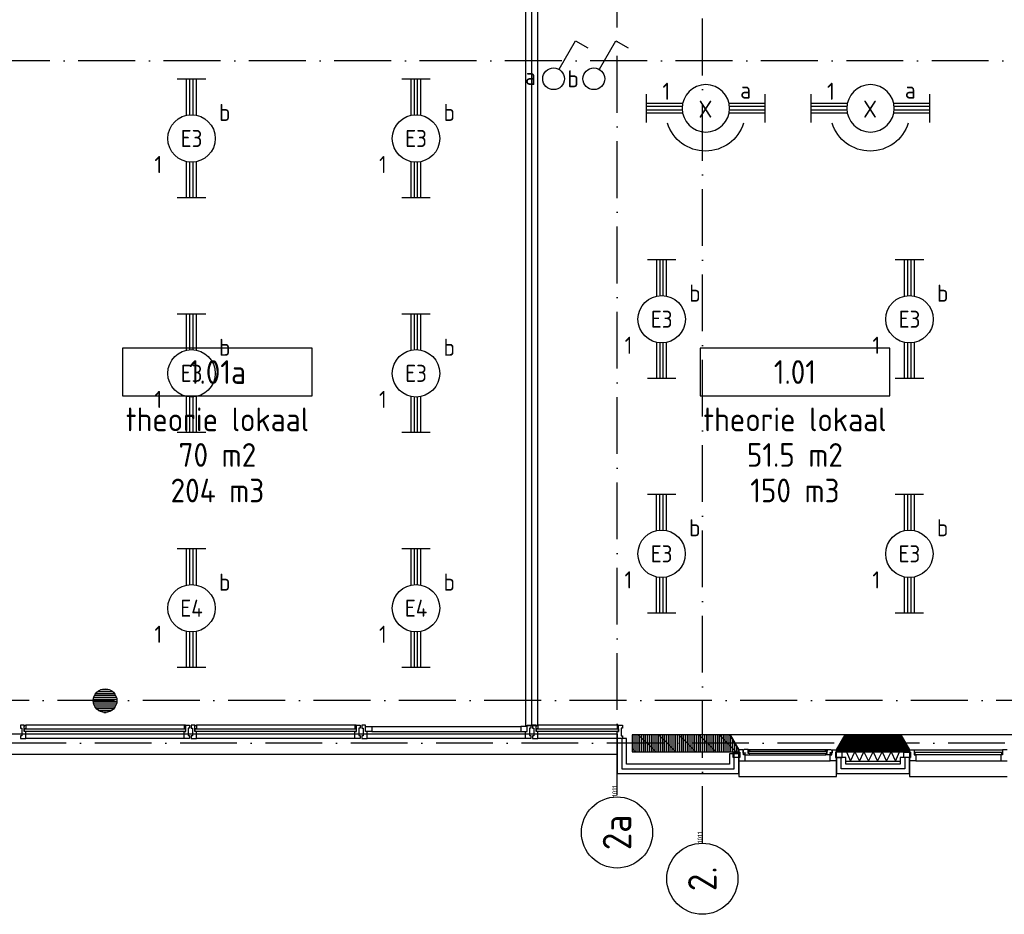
# Model space of a CAD drawing. Header units: millimetres. Extents: x 84333 to 240712, y -2244 to 84291.
# Tile 82 of 88: x 224518 to 234903, y 39772 to 49210. Entities that reach past the tile are written whole.
import ezdxf
from ezdxf.enums import TextEntityAlignment as Align

# ---------------------------------------------------------------- set-up
doc = ezdxf.new("R2010")
doc.units = ezdxf.units.MM
doc.header["$LTSCALE"] = 100
doc.linetypes.add('DASHDOT', pattern=[9, 6, -1.5, 0, -1.5])
doc.layers.get('0').update_dxf_attribs({"linetype": 'CONTINUOUS'})
for name, color, linetype in [('AFDELING', 4, 'CONTINUOUS'), ('AL$7----_STRAMIEN', 1, 'DASHDOT'), ('AL21----_BUITENWAND', 4, 'CONTINUOUS'), ('AL21K---_ISOLATIE', 1, 'CONTINUOUS'), ('AL22----_BINNENWAND', 7, 'CONTINUOUS'), ('AL28----_KONSTRUKTIE', 3, 'CONTINUOUS'), ('AL31----_BUITENKOZ', 7, 'CONTINUOUS'), ('ALN-----_BLOCKNAAM', 2, 'CONTINUOUS'), ('ALXA1---_RASTER50', 12, 'CONTINUOUS'), ('ALXA3---_VOLZWART', 14, 'CONTINUOUS'), ('ALXAA---_GEWBETON', 12, 'CONTINUOUS'), ('ALXAB---_PREFABBETON', 1, 'CONTINUOUS'), ('ALXOU---_GLAS', 7, 'CONTINUOUS'), ('EB63101-_ATTRIB', 2, 'CONTINUOUS'), ('EB63102-_ATTRIB', 2, 'CONTINUOUS'), ('EL63101-_LICHT-ARM', 3, 'CONTINUOUS'), ('EL63101-LICHT-ARM', 3, 'CONTINUOUS'), ('EL63102-_LICHT-SCH', 3, 'CONTINUOUS'), ('EL6441--_DATACOM', 3, 'CONTINUOUS'), ('GEBOUWLABEL', 4, 'CONTINUOUS'), ('INHOUD', 7, 'CONTINUOUS'), ('OMSCHRIJVING', 7, 'CONTINUOUS'), ('OPPERVLAK', 7, 'CONTINUOUS'), ('VOLGNUMMER', 7, 'CONTINUOUS')]:
    doc.layers.add(name, color=color, linetype=linetype)
doc.styles.add('1_8', font='ISO', dxfattribs={"height": 1.8})
doc.styles.add('NORATT', font='isocp.shx')
doc.styles.get("Standard").update_dxf_attribs({"font": 'iso.shx'})
doc.styles.add('TECHNIC', font='technic_.ttf')

# ---------------------------------------------------------------- blocks, each defined once
blk = doc.blocks.new('EJ3T20')
at = {"color": 0}
for p, q in [((-6.25, -1.5), (-6.25, 1.5)), ((6.25, -1.5), (6.25, 1.5)), ((-6.25, 0.52), (-2.44, 0.52)), ((-6.25, 0.17), (-2.49, 0.17)), ((2.44, 0.52), (6.25, 0.52)), ((2.49, 0.17), (6.25, 0.17)), ((-6.25, -0.17), (-2.49, -0.17)), ((-6.25, -0.52), (-2.44, -0.52)), ((2.44, -0.52), (6.25, -0.52)), ((2.49, -0.17), (6.25, -0.17))]:
    blk.add_line(p, q, dxfattribs=at)
blk.add_circle((0, 0), 2.5, dxfattribs=at)
at = {"color": 0, "style": '1_8'}
for tag, flags, p in [('SCHAK', 8, (3.5, 2.75)), ('A_CODE', 8, (0, 0)), ('GROEP', 8, (-3.5, -2.75)), ('KAST', 9, (3.5, -2.75))]:
    blk.add_attdef(tag, text='', height=1.8, dxfattribs=dict(at, flags=flags)).set_placement(p, align=Align.MIDDLE)
blk = doc.blocks.new('SCHAK')
blk.add_lwpolyline([(0.58, 1), (2.31, 4), (3.61, 3.25)])
blk.add_circle((0, 0), 1.15)
at = {"style": '1_8'}
for tag, flags, p in [('SCHAK', 8, (3, 5.5)), ('KAST', 9, (-3, 0.5)), ('M_CODE', 9, (0, 0)), ('DOEL', 9, (-3, -2)), ('GROEP', 9, (-3, -4.5))]:
    blk.add_attdef(tag, text='', height=1.8, dxfattribs=dict(at, flags=flags)).set_placement(p, align=Align.MIDDLE_CENTER)
blk = doc.blocks.new('PENDEL')
at = {"color": 0}
for p, q in [((-6.25, -1.5), (-6.25, 1.5)), ((6.25, -1.5), (6.25, 1.5)), ((-6.25, 0.52), (-2.44, 0.52)), ((-6.25, 0.18), (-2.49, 0.18)), ((2.44, 0.52), (6.25, 0.52)), ((2.49, 0.18), (6.25, 0.18)), ((-6.25, -0.18), (-2.49, -0.18)), ((-6.25, -0.52), (-2.44, -0.52)), ((2.44, -0.52), (6.25, -0.52)), ((2.49, -0.18), (6.25, -0.18))]:
    blk.add_line(p, q, dxfattribs=at)
blk.add_circle((0, 0), 2.5, dxfattribs=at)
at = {"layer": 'EL63101-_LICHT-ARM'}
blk.add_arc((0.04, -0.3), 4.21, 197.6135, 342.3865, dxfattribs=at)
at = {"color": 6, "style": '1_8'}
for tag, flags, p in [('SCHAK', 8, (3.5, 2.75)), ('A_CODE', 8, (0, 0)), ('GROEP', 8, (-3.5, -2.75)), ('KAST', 9, (3.5, -2.75))]:
    blk.add_attdef(tag, text='', height=1.8, dxfattribs=dict(at, flags=flags)).set_placement(p, align=Align.MIDDLE)
at = {"style": '1_8', "flags": 8}
blk.add_attdef('M_CODE', text='', height=3.6, dxfattribs=at).set_placement((0, 0), align=Align.MIDDLE_CENTER)
blk = doc.blocks.new('1011')
at = {"layer": 'AL$7----_STRAMIEN', "color": 7, "linetype": 'Continuous'}
blk.add_circle((-750, 0), 750, dxfattribs=at)
at = {"layer": 'AL$7----_STRAMIEN', "color": 3, "linetype": 'Continuous'}
blk.add_attdef('STR-NAAM', text='', height=600, rotation=360, dxfattribs=at).set_placement((-750, 0), align=Align.MIDDLE)
at = {"layer": 'ALN-----_BLOCKNAAM', "linetype": 'Continuous'}
blk.add_text('1011', height=100, dxfattribs=at).set_placement((0, 0))
blk = doc.blocks.new('GEBOUWLABEL')
at = {"layer": 'VOLGNUMMER'}
blk.add_lwpolyline([(-4, -1), (4, -1), (4, 1), (-4, 1)], close=True, dxfattribs=at)
at = {"color": 0, "linetype": 'ByBlock', "flags": 1}
for tag, p in [('OPPERVLAKTESOORT', (0.5, 8)), ('TERREIN', (0.5, 6.5)), ('GEBOUW', (0.5, 5)), ('GEBRUIKSFUNCTIE', (0.5, 3.5)), ('BOUWLAAG', (0.5, 2)), ('HOOGTE', (0, -6.5)), ('RUIMTEFUNCTIE', (0, -8))]:
    blk.add_attdef(tag, text='', height=1, dxfattribs=at).set_placement(p, align=Align.MIDDLE_CENTER)
at = {"layer": 'INHOUD', "color": 0, "linetype": 'ByBlock'}
blk.add_attdef('INHOUD', text='', height=1, dxfattribs=at).set_placement((0, -5), align=Align.MIDDLE_CENTER)
at = {"layer": 'OMSCHRIJVING', "color": 0, "linetype": 'ByBlock'}
blk.add_attdef('OMSCHRIJVING', text='', height=1, dxfattribs=at).set_placement((0, -2), align=Align.MIDDLE_CENTER)
at = {"layer": 'OPPERVLAK', "color": 0, "linetype": 'ByBlock'}
blk.add_attdef('OPPERVLAK', text='', height=1, dxfattribs=at).set_placement((0, -3.5), align=Align.MIDDLE_CENTER)
at = {"layer": 'VOLGNUMMER', "color": 0, "linetype": 'ByBlock'}
blk.add_attdef('VOLGNUMMER', text='', height=1, dxfattribs=at).set_placement((0, 0), align=Align.MIDDLE_CENTER)
blk = doc.blocks.new('A$C13e6995e')
at = {"layer": 'AL$7----_STRAMIEN', "color": 1}
for p, q in [((152204, 51020), (4612, 51020)), ((151985, 44270), (8891, 44270)), ((152377, 43820), (9684, 43820))]:
    blk.add_line(p, q, dxfattribs=at)
for points in [[(146485, 43272), (146485, 79257)], [(147385, 42766), (147385, 79257)]]:
    blk.add_lwpolyline(points, dxfattribs=at)
at = {"layer": 'AL21----_BUITENWAND', "color": 8}
for p, q in [((114085, 43920), (146485, 43920)), ((146485, 43920), (146485, 43700)), ((146485, 43871), (146485, 43500)), ((146585, 43871), (146485, 43871)), ((146585, 43600), (146585, 43871)), ((146485, 43700), (114085, 43700)), ((147770, 43710), (147670, 43710)), ((147670, 43710), (147670, 43600)), ((147770, 43500), (147770, 43710)), ((148900, 43669), (148800, 43669)), ((148800, 43669), (148800, 43500)), ((148900, 43600), (148900, 43669)), ((149470, 43669), (149470, 43600)), ((149570, 43669), (149470, 43669)), ((149570, 43500), (149570, 43669)), ((147670, 43600), (146585, 43600)), ((149470, 43600), (148900, 43600)), ((146485, 43500), (147770, 43500)), ((148800, 43500), (149570, 43500))]:
    blk.add_line(p, q, dxfattribs=at)
at = {"layer": 'AL21K---_ISOLATIE', "color": 8, "linetype": 'Continuous'}
for p, q in [((148900, 43730), (149470, 43730)), ((148904, 43730), (148947, 43630)), ((148947, 43630), (148995, 43730)), ((148995, 43730), (149042, 43630)), ((149042, 43630), (149090, 43730)), ((149090, 43730), (149137, 43630)), ((149137, 43630), (149185, 43730)), ((149185, 43730), (149232, 43630)), ((149232, 43630), (149280, 43730)), ((149280, 43730), (149327, 43630)), ((149327, 43630), (149375, 43730)), ((149375, 43730), (149422, 43630)), ((149422, 43630), (149466, 43730)), ((148900, 43630), (149470, 43630))]:
    blk.add_line(p, q, dxfattribs=at)
at = {"layer": 'AL22----_BINNENWAND', "color": 8}
blk.add_lwpolyline([(145522, 44004), (145522, 53927), (145647, 53927), (145647, 44004)], close=True, dxfattribs=at)
blk.add_lwpolyline([(145585, 44004), (145585, 53927)], dxfattribs=at)
at = {"layer": 'AL28----_KONSTRUKTIE', "color": 8, "linetype": 'Continuous'}
for p, q in [((147678, 43910), (146645, 43910)), ((146645, 43910), (146645, 43730)), ((147770, 43750), (147678, 43910)), ((146645, 43730), (147770, 43730)), ((147770, 43730), (147770, 43750))]:
    blk.add_line(p, q, dxfattribs=at)
at = {"layer": 'AL28----_KONSTRUKTIE', "color": 8}
for p, q in [((148892, 43910), (148800, 43750)), ((149478, 43910), (148892, 43910)), ((149570, 43750), (149478, 43910)), ((148800, 43750), (148800, 43730)), ((148800, 43730), (149570, 43730)), ((149570, 43730), (149570, 43750))]:
    blk.add_line(p, q, dxfattribs=at)
blk.add_circle((141085, 44270), 125, dxfattribs=at)
at = {"layer": 'AL31----_BUITENKOZ', "color": 8, "linetype": 'Continuous'}
for p, q in [((140233, 44010), (140194, 44010)), ((140194, 44010), (140194, 44004)), ((140194, 44004), (140194, 43990)), ((140194, 43990), (140194, 43990)), ((140194, 43990), (140194, 43980)), ((140194, 43980), (140208, 43980)), ((140208, 43980), (140208, 43900)), ((140233, 43943), (140233, 44010)), ((140233, 43973), (140233, 44005)), ((140233, 44005), (140238, 44005)), ((140250, 43973), (140233, 43973)), ((140250, 43943), (140233, 43943)), ((140238, 44005), (140238, 44010)), ((140238, 44010), (140250, 44010)), ((140250, 44010), (140250, 43973)), ((140250, 43890), (140250, 43943)), ((141932, 44010), (141920, 44010)), ((141920, 44010), (141920, 43973)), ((141920, 43973), (141937, 43973)), ((141920, 43890), (141920, 43943)), ((141920, 43943), (141937, 43943)), ((141932, 44005), (141932, 44010)), ((141937, 44005), (141932, 44005)), ((141937, 44010), (141976, 44010)), ((141937, 43943), (141937, 44010)), ((141937, 43973), (141937, 44005)), ((141976, 43981), (141962, 43981)), ((141962, 43981), (141962, 43901)), ((141976, 44010), (141976, 44004)), ((141976, 44004), (141976, 43990)), ((141976, 43990), (141976, 43990)), ((141976, 43990), (141976, 43981)), ((142033, 44010), (141994, 44010)), ((141994, 44010), (141994, 44004)), ((141994, 44004), (141994, 43990)), ((141994, 43990), (141994, 43990)), ((141994, 43990), (141994, 43980)), ((141994, 43980), (142008, 43980)), ((142008, 43980), (142008, 43900)), ((142033, 43943), (142033, 44010)), ((142033, 43973), (142033, 44005)), ((142033, 44005), (142038, 44005)), ((142050, 43973), (142033, 43973)), ((142050, 43943), (142033, 43943)), ((142038, 44005), (142038, 44010)), ((142038, 44010), (142050, 44010)), ((142050, 44010), (142050, 43973)), ((142050, 43890), (142050, 43943)), ((143732, 44010), (143720, 44010)), ((143720, 44010), (143720, 43973)), ((143720, 43973), (143737, 43973)), ((143720, 43890), (143720, 43943)), ((143720, 43943), (143737, 43943)), ((143732, 44005), (143732, 44010)), ((143737, 44005), (143732, 44005)), ((143737, 44010), (143776, 44010)), ((143737, 43943), (143737, 44010)), ((143737, 43973), (143737, 44005)), ((143776, 43981), (143762, 43981)), ((143762, 43981), (143762, 43901)), ((143776, 44010), (143776, 44004)), ((143776, 44004), (143776, 43990)), ((143776, 43990), (143776, 43990)), ((143776, 43990), (143776, 43981)), ((143833, 44010), (143794, 44010)), ((143794, 44010), (143794, 44004)), ((143794, 44004), (143794, 43990)), ((143794, 43990), (143794, 43990)), ((143794, 43990), (143794, 43980)), ((143794, 43980), (143808, 43980)), ((143808, 43980), (143808, 43900)), ((143833, 43943), (143833, 44010)), ((143833, 43943), (143833, 43997)), ((143833, 43997), (143900, 43997)), ((143850, 43943), (143833, 43943)), ((143900, 43943), (143833, 43943)), ((143850, 43890), (143850, 43943)), ((143900, 43997), (143900, 43943)), ((145537, 43997), (145470, 43997)), ((145470, 43997), (145470, 43943)), ((145470, 43943), (145537, 43943)), ((145520, 43890), (145520, 43943)), ((145520, 43943), (145537, 43943)), ((145537, 44010), (145576, 44010)), ((145537, 43943), (145537, 44010)), ((145537, 43943), (145537, 43997)), ((145576, 43981), (145562, 43981)), ((145562, 43981), (145562, 43901)), ((145576, 44010), (145576, 44004)), ((145576, 44004), (145576, 43990)), ((145576, 43990), (145576, 43990)), ((145576, 43990), (145576, 43981)), ((145633, 44010), (145594, 44010)), ((145594, 44010), (145594, 44004)), ((145594, 44004), (145594, 43990)), ((145594, 43990), (145594, 43990)), ((145594, 43990), (145594, 43980)), ((145594, 43980), (145608, 43980)), ((145608, 43980), (145608, 43900)), ((145633, 43943), (145633, 44010)), ((145633, 43973), (145633, 44005)), ((145633, 44005), (145638, 44005)), ((145650, 43973), (145633, 43973)), ((145650, 43943), (145633, 43943)), ((145638, 44005), (145638, 44010)), ((145638, 44010), (145650, 44010)), ((145650, 44010), (145650, 43973)), ((145650, 43890), (145650, 43943)), ((146497, 44010), (146485, 44010)), ((146485, 44010), (146485, 43973)), ((146485, 43973), (146502, 43973)), ((146485, 43890), (146485, 43943)), ((146485, 43943), (146502, 43943)), ((146497, 44005), (146497, 44010)), ((146502, 44005), (146497, 44005)), ((146502, 44010), (146541, 44010)), ((146502, 43943), (146502, 44010)), ((146502, 43973), (146502, 44005)), ((146541, 43980), (146527, 43980)), ((146527, 43980), (146527, 43900)), ((146541, 44010), (146541, 44004)), ((146541, 44004), (146541, 43990)), ((146541, 43990), (146541, 43990)), ((146541, 43990), (146541, 43980)), ((140208, 43900), (140194, 43900)), ((140194, 43900), (140194, 43891)), ((140194, 43891), (140194, 43891)), ((140194, 43891), (140194, 43877)), ((140194, 43877), (140194, 43871)), ((140194, 43871), (140213, 43871)), ((140213, 43871), (140250, 43871)), ((140250, 43882), (140250, 43890)), ((140250, 43878), (140250, 43882)), ((140250, 43871), (140250, 43878)), ((141920, 43882), (141920, 43890)), ((141920, 43878), (141920, 43882)), ((141920, 43871), (141920, 43878)), ((141957, 43871), (141920, 43871)), ((141976, 43871), (141957, 43871)), ((141962, 43901), (141976, 43901)), ((141976, 43901), (141976, 43891)), ((141976, 43891), (141976, 43891)), ((141976, 43891), (141976, 43877)), ((141976, 43877), (141976, 43871)), ((142008, 43900), (141994, 43900)), ((141994, 43900), (141994, 43891)), ((141994, 43891), (141994, 43891)), ((141994, 43891), (141994, 43877)), ((141994, 43877), (141994, 43871)), ((141994, 43871), (142013, 43871)), ((142013, 43871), (142050, 43871)), ((142050, 43882), (142050, 43890)), ((142050, 43878), (142050, 43882)), ((142050, 43871), (142050, 43878)), ((143720, 43882), (143720, 43890)), ((143720, 43878), (143720, 43882)), ((143720, 43871), (143720, 43878)), ((143757, 43871), (143720, 43871)), ((143776, 43871), (143757, 43871)), ((143762, 43901), (143776, 43901)), ((143776, 43901), (143776, 43891)), ((143776, 43891), (143776, 43891)), ((143776, 43891), (143776, 43877)), ((143776, 43877), (143776, 43871)), ((143808, 43900), (143794, 43900)), ((143794, 43900), (143794, 43891)), ((143794, 43891), (143794, 43891)), ((143794, 43891), (143794, 43877)), ((143794, 43877), (143794, 43871)), ((143794, 43871), (143813, 43871)), ((143813, 43871), (143850, 43871)), ((143850, 43882), (143850, 43890)), ((143850, 43878), (143850, 43882)), ((143850, 43871), (143850, 43878)), ((145520, 43882), (145520, 43890)), ((145520, 43878), (145520, 43882)), ((145520, 43871), (145520, 43878)), ((145557, 43871), (145520, 43871)), ((145576, 43871), (145557, 43871)), ((145562, 43901), (145576, 43901)), ((145576, 43901), (145576, 43891)), ((145576, 43891), (145576, 43891)), ((145576, 43891), (145576, 43877)), ((145576, 43877), (145576, 43871)), ((145608, 43900), (145594, 43900)), ((145594, 43900), (145594, 43891)), ((145594, 43891), (145594, 43891)), ((145594, 43891), (145594, 43877)), ((145594, 43877), (145594, 43871)), ((145594, 43871), (145613, 43871)), ((145613, 43871), (145650, 43871)), ((145650, 43882), (145650, 43890)), ((145650, 43878), (145650, 43882)), ((145650, 43871), (145650, 43878)), ((146485, 43882), (146485, 43890)), ((146485, 43878), (146485, 43882)), ((146485, 43871), (146485, 43878)), ((146522, 43871), (146485, 43871)), ((146541, 43871), (146522, 43871)), ((146527, 43900), (146541, 43900)), ((146541, 43900), (146541, 43891)), ((146541, 43891), (146541, 43891)), ((146541, 43891), (146541, 43877)), ((146541, 43877), (146541, 43871)), ((147871, 43735), (147871, 43714)), ((148699, 43735), (147871, 43735)), ((148699, 43714), (148699, 43735)), ((149570, 43725), (149570, 43750)), ((149570, 43750), (149620, 43750)), ((149580, 43725), (149570, 43725)), ((149570, 43725), (149570, 43725)), ((149580, 43669), (149580, 43725)), ((149620, 43750), (149620, 43750)), ((149620, 43750), (149620, 43699)), ((149625, 43724), (149625, 43703)), ((150545, 43724), (149625, 43724)), ((150545, 43703), (150545, 43724)), ((150550, 43750), (150550, 43750)), ((150550, 43750), (150550, 43699)), ((150600, 43750), (150550, 43750)), ((147871, 43714), (148699, 43714)), ((149570, 43636), (149570, 43669)), ((149570, 43669), (149580, 43669)), ((149637, 43636), (149570, 43636)), ((149620, 43699), (149637, 43699)), ((149625, 43703), (150545, 43703)), ((149637, 43699), (149637, 43636)), ((149637, 43636), (149637, 43636)), ((149637, 43636), (149637, 43636)), ((149637, 43636), (149637, 43636)), ((149637, 43636), (149637, 43636)), ((150550, 43699), (150533, 43699)), ((150533, 43699), (150533, 43636)), ((150533, 43636), (150533, 43636)), ((150533, 43636), (150533, 43636)), ((150533, 43636), (150533, 43636)), ((150533, 43636), (150533, 43636)), ((150533, 43636), (150600, 43636))]:
    blk.add_line(p, q, dxfattribs=at)
at = {"layer": 'AL31----_BUITENKOZ', "color": 8}
for p, q in [((141920, 44010), (140250, 44010)), ((143720, 44010), (142050, 44010)), ((143900, 43997), (145470, 43997)), ((143900, 43943), (145470, 43943)), ((146485, 44010), (145650, 44010)), ((141920, 43871), (140250, 43871)), ((143720, 43871), (142050, 43871)), ((145520, 43871), (143850, 43871)), ((146485, 43871), (145650, 43871)), ((148892, 43910), (147678, 43910)), ((147678, 43910), (147770, 43750)), ((148800, 43750), (148892, 43910)), ((150692, 43910), (149478, 43910)), ((149478, 43910), (149570, 43750)), ((147709, 43669), (147709, 43725)), ((147709, 43725), (147780, 43725)), ((147770, 43750), (147770, 43470)), ((147770, 43750), (147770, 43725)), ((147814, 43750), (147770, 43750)), ((147770, 43725), (147780, 43725)), ((147780, 43725), (147780, 43669)), ((147780, 43725), (147780, 43669)), ((147814, 43714), (147814, 43750)), ((147824, 43749), (147817, 43749)), ((147817, 43749), (147817, 43719)), ((147827, 43753), (147824, 43749)), ((147869, 43753), (147827, 43753)), ((147869, 43712), (147869, 43753)), ((147869, 43753), (148701, 43753)), ((147869, 43751), (147869, 43737)), ((147886, 43751), (147869, 43751)), ((147869, 43737), (147886, 43737)), ((147886, 43737), (147886, 43751)), ((148684, 43737), (148684, 43751)), ((148684, 43751), (148701, 43751)), ((148701, 43737), (148684, 43737)), ((148701, 43712), (148701, 43753)), ((148701, 43753), (148743, 43753)), ((148701, 43751), (148701, 43737)), ((148743, 43753), (148746, 43749)), ((148746, 43749), (148753, 43749)), ((148753, 43749), (148753, 43719)), ((148756, 43714), (148756, 43750)), ((148756, 43750), (148800, 43750)), ((148790, 43725), (148790, 43669)), ((148861, 43725), (148790, 43725)), ((148800, 43725), (148790, 43725)), ((148790, 43725), (148790, 43669)), ((148800, 43470), (148800, 43750)), ((148800, 43750), (148800, 43725)), ((148861, 43669), (148861, 43725)), ((149509, 43669), (149509, 43725)), ((149509, 43725), (149580, 43725)), ((149570, 43750), (149570, 43470)), ((149580, 43725), (149580, 43669)), ((149620, 43750), (150550, 43750)), ((147780, 43669), (147709, 43669)), ((147780, 43669), (147770, 43669)), ((147770, 43669), (147770, 43636)), ((147770, 43636), (147837, 43636)), ((147820, 43714), (147814, 43714)), ((147817, 43719), (147840, 43719)), ((147820, 43699), (147820, 43714)), ((147837, 43699), (147820, 43699)), ((147840, 43714), (147832, 43714)), ((147832, 43714), (147832, 43699)), ((147832, 43699), (147837, 43699)), ((147837, 43636), (147837, 43699)), ((147837, 43699), (147884, 43699)), ((147837, 43636), (148733, 43636)), ((147840, 43719), (147840, 43714)), ((147886, 43712), (147869, 43712)), ((147884, 43699), (147886, 43712)), ((147884, 43699), (148686, 43699)), ((148686, 43699), (148684, 43712)), ((148684, 43712), (148701, 43712)), ((148733, 43699), (148686, 43699)), ((148753, 43719), (148730, 43719)), ((148730, 43719), (148730, 43714)), ((148730, 43714), (148738, 43714)), ((148733, 43636), (148733, 43699)), ((148733, 43699), (148750, 43699)), ((148738, 43699), (148733, 43699)), ((148800, 43636), (148733, 43636)), ((148738, 43714), (148738, 43699)), ((148750, 43699), (148750, 43714)), ((148750, 43714), (148756, 43714)), ((148790, 43669), (148861, 43669)), ((148790, 43669), (148800, 43669)), ((148800, 43669), (148800, 43636)), ((149580, 43669), (149509, 43669)), ((149637, 43636), (150533, 43636)), ((147770, 43470), (148800, 43470)), ((149570, 43470), (150600, 43470))]:
    blk.add_line(p, q, dxfattribs=at)
at = {"layer": 'ALXA1---_RASTER50', "color": 8}
for p, q in [((146647, 43730), (146647, 43910)), ((146667, 43730), (146667, 43910)), ((146687, 43730), (146687, 43910)), ((146707, 43730), (146707, 43910)), ((146727, 43730), (146727, 43910)), ((146747, 43730), (146747, 43910)), ((146767, 43730), (146767, 43910)), ((146787, 43730), (146787, 43910)), ((146807, 43730), (146807, 43910)), ((146827, 43730), (146827, 43910)), ((146847, 43730), (146847, 43910)), ((146867, 43730), (146867, 43910)), ((146887, 43730), (146887, 43910)), ((146907, 43730), (146907, 43910)), ((146927, 43730), (146927, 43910)), ((146947, 43730), (146947, 43910)), ((146967, 43730), (146967, 43910)), ((146987, 43730), (146987, 43910)), ((147007, 43730), (147007, 43910)), ((147027, 43730), (147027, 43910)), ((147047, 43730), (147047, 43910)), ((147067, 43730), (147067, 43910)), ((147087, 43730), (147087, 43910)), ((147107, 43730), (147107, 43910)), ((147127, 43730), (147127, 43910)), ((147147, 43730), (147147, 43910)), ((147167, 43730), (147167, 43910)), ((147187, 43730), (147187, 43910)), ((147207, 43730), (147207, 43910)), ((147227, 43730), (147227, 43910)), ((147247, 43730), (147247, 43910)), ((147267, 43730), (147267, 43910)), ((147287, 43730), (147287, 43910)), ((147307, 43730), (147307, 43910)), ((147327, 43730), (147327, 43910)), ((147347, 43730), (147347, 43910)), ((147367, 43730), (147367, 43910)), ((147387, 43730), (147387, 43910)), ((147407, 43730), (147407, 43910)), ((147427, 43730), (147427, 43910)), ((147447, 43730), (147447, 43910)), ((147467, 43730), (147467, 43910)), ((147487, 43730), (147487, 43910)), ((147507, 43730), (147507, 43910)), ((147527, 43730), (147527, 43910)), ((147547, 43730), (147547, 43910)), ((147567, 43730), (147567, 43910)), ((147587, 43730), (147587, 43910)), ((147607, 43730), (147607, 43910)), ((147627, 43730), (147627, 43910)), ((147647, 43730), (147647, 43910)), ((147667, 43730), (147667, 43910)), ((147687, 43730), (147687, 43894)), ((147707, 43730), (147707, 43859)), ((148852, 43730), (148852, 43841)), ((148862, 43730), (148862, 43858)), ((148872, 43730), (148872, 43875)), ((148882, 43730), (148882, 43893)), ((148892, 43730), (148892, 43910)), ((148902, 43730), (148902, 43910)), ((148912, 43730), (148912, 43910)), ((148922, 43730), (148922, 43910)), ((148932, 43730), (148932, 43910)), ((148942, 43730), (148942, 43910)), ((148952, 43730), (148952, 43910)), ((148962, 43730), (148962, 43910)), ((148972, 43730), (148972, 43910)), ((148982, 43730), (148982, 43910)), ((148992, 43730), (148992, 43910)), ((149002, 43730), (149002, 43910)), ((149012, 43730), (149012, 43910)), ((149022, 43730), (149022, 43910)), ((149032, 43730), (149032, 43910)), ((149042, 43730), (149042, 43910)), ((149052, 43730), (149052, 43910)), ((149062, 43730), (149062, 43910)), ((149072, 43730), (149072, 43910)), ((149082, 43730), (149082, 43910)), ((149092, 43730), (149092, 43910)), ((149102, 43730), (149102, 43910)), ((149112, 43730), (149112, 43910)), ((149122, 43730), (149122, 43910)), ((149132, 43730), (149132, 43910)), ((149142, 43730), (149142, 43910)), ((149152, 43730), (149152, 43910)), ((149162, 43730), (149162, 43910)), ((149172, 43730), (149172, 43910)), ((149182, 43730), (149182, 43910)), ((149192, 43730), (149192, 43910)), ((149202, 43730), (149202, 43910)), ((149212, 43730), (149212, 43910)), ((149222, 43730), (149222, 43910)), ((149232, 43730), (149232, 43910)), ((149242, 43730), (149242, 43910)), ((149252, 43730), (149252, 43910)), ((149262, 43730), (149262, 43910)), ((149272, 43730), (149272, 43910)), ((149282, 43730), (149282, 43910)), ((149292, 43730), (149292, 43910)), ((149302, 43730), (149302, 43910)), ((149312, 43730), (149312, 43910)), ((149322, 43730), (149322, 43910)), ((149332, 43730), (149332, 43910)), ((149342, 43730), (149342, 43910)), ((149352, 43730), (149352, 43910)), ((149362, 43730), (149362, 43910)), ((149372, 43730), (149372, 43910)), ((149382, 43730), (149382, 43910)), ((149392, 43730), (149392, 43910)), ((149402, 43730), (149402, 43910)), ((149412, 43730), (149412, 43910)), ((149422, 43730), (149422, 43910)), ((149432, 43730), (149432, 43910)), ((149442, 43730), (149442, 43910)), ((149452, 43730), (149452, 43910)), ((149462, 43730), (149462, 43910)), ((149472, 43730), (149472, 43910)), ((149482, 43730), (149482, 43902)), ((149492, 43730), (149492, 43884)), ((149502, 43730), (149502, 43867)), ((149512, 43730), (149512, 43850)), ((149522, 43730), (149522, 43833)), ((147727, 43730), (147727, 43824)), ((147747, 43730), (147747, 43790)), ((147767, 43730), (147767, 43755)), ((148802, 43730), (148802, 43754)), ((148812, 43730), (148812, 43771)), ((148822, 43730), (148822, 43789)), ((148832, 43730), (148832, 43806)), ((148842, 43730), (148842, 43823)), ((149532, 43730), (149532, 43815)), ((149542, 43730), (149542, 43798)), ((149552, 43730), (149552, 43781)), ((149562, 43730), (149562, 43763))]:
    blk.add_line(p, q, dxfattribs=at)
at = {"layer": 'ALXA3---_VOLZWART', "color": 8}
for p, q in [((146535, 43871), (146535, 43550)), ((147720, 43550), (147720, 43710)), ((148850, 43550), (148850, 43669)), ((149520, 43669), (149520, 43550)), ((146535, 43550), (147720, 43550)), ((149520, 43550), (148850, 43550))]:
    blk.add_line(p, q, dxfattribs=at)
at = {"layer": 'ALXAA---_GEWBETON', "color": 8}
for p, q in [((141005, 44366), (141165, 44366)), ((141038, 44386), (141132, 44386)), ((140960, 44266), (141210, 44266)), ((140961, 44286), (141209, 44286)), ((140962, 44246), (141208, 44246)), ((140965, 44306), (141205, 44306)), ((140973, 44326), (141197, 44326)), ((140985, 44346), (141184, 44346)), ((140968, 44226), (141202, 44226)), ((140978, 44206), (141192, 44206)), ((140993, 44186), (141177, 44186)), ((141016, 44166), (141154, 44166)), ((141072, 44146), (141098, 44146))]:
    blk.add_line(p, q, dxfattribs=at)
at = {"layer": 'ALXAB---_PREFABBETON', "color": 8}
for p, q in [((146893, 43730), (146713, 43910)), ((147105, 43730), (146925, 43910)), ((147317, 43730), (147137, 43910)), ((147529, 43730), (147349, 43910)), ((147741, 43730), (147561, 43910)), ((148924, 43730), (149104, 43910)), ((149137, 43730), (149317, 43910)), ((149349, 43730), (149496, 43878)), ((146681, 43730), (146645, 43766)), ((149561, 43730), (149570, 43739))]:
    blk.add_line(p, q, dxfattribs=at)
at = {"layer": 'ALXOU---_GLAS', "color": 8}
for p, q in [((140235, 43945), (140235, 43971)), ((140235, 43971), (141935, 43971)), ((141935, 43945), (140235, 43945)), ((141935, 43971), (141935, 43945)), ((142035, 43945), (142035, 43971)), ((142035, 43971), (143735, 43971)), ((143735, 43945), (142035, 43945)), ((143735, 43971), (143735, 43945)), ((145635, 43945), (145635, 43971)), ((145635, 43971), (146500, 43971)), ((146500, 43945), (145635, 43945)), ((146500, 43971), (146500, 43945))]:
    blk.add_line(p, q, dxfattribs=at)
at = {"layer": 'AL$7----_STRAMIEN', "xscale": 0.5, "yscale": 0.5, "zscale": 0.5, "rotation": 90.00000000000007}
for p, values in [((146485, 43254), {'STR-NAAM': '2a'}), ((147385, 42766), {'STR-NAAM': '2.'})]:
    blk.add_blockref('1011', p, dxfattribs=at).add_auto_attribs(values)
at = {"layer": 'GEBOUWLABEL', "color": 8, "xscale": 250, "yscale": 250, "zscale": 250}
for p, values in [((142270, 47737), {'VOLGNUMMER': '1.01a', 'OMSCHRIJVING': 'theorie lokaal', 'OPPERVLAK': '70 m2', 'INHOUD': '204 m3'}), ((148361, 47737), {'VOLGNUMMER': '1.01', 'OMSCHRIJVING': 'theorie lokaal', 'OPPERVLAK': '51.5 m2', 'INHOUD': '150 m3'})]:
    blk.add_blockref('GEBOUWLABEL', p, dxfattribs=at).add_auto_attribs(values)
at = {"layer": 'AFDELING', "color": 8, "style": 'TECHNIC'}
for p in [(92219, 54468), (58038, 41625), (88108, 41444)]:
    blk.add_attdef('VIDE', text='', height=500, dxfattribs=at).set_placement(p, align=Align.CENTER)
blk.add_attdef('VIDE', text='', height=500, rotation=90, dxfattribs=at).set_placement((75129, 25766), align=Align.CENTER)

msp = doc.modelspace()

# ---------------------------------------------------------------- block references
at = {"layer": 'EL63101-_LICHT-ARM'}
ref = msp.add_blockref('EJ3T20', (226330, 47957, 3500), dxfattribs=dict(at, xscale=100, yscale=100, zscale=100, rotation=90))
ref.add_attrib('A_CODE', 'E3', dxfattribs={"layer": 'EB63101-_ATTRIB', "color": 1, "height": 180, "style": '1_8', "flags": 8}).set_placement((226330, 47957, 3500), align=Align.MIDDLE)
ref.add_attrib('GROEP', '1', dxfattribs={"layer": 'EB63101-_ATTRIB', "color": 1, "height": 180, "style": '1_8', "flags": 8}).set_placement((225980, 47682, 3500), align=Align.MIDDLE)
ref.add_attrib('SCHAK', 'b', dxfattribs={"layer": 'EB63101-_ATTRIB', "color": 1, "height": 180, "style": '1_8', "flags": 8}).set_placement((226680, 48232, 3500), align=Align.MIDDLE)
ref = msp.add_blockref('EJ3T20', (228698, 47957, 3500), dxfattribs=dict(at, xscale=100, yscale=100, zscale=100, rotation=90))
ref.add_attrib('A_CODE', 'E3', dxfattribs={"layer": 'EB63101-_ATTRIB', "color": 1, "height": 180, "style": '1_8', "flags": 8}).set_placement((228698, 47957, 3500), align=Align.MIDDLE)
ref.add_attrib('GROEP', '1', dxfattribs={"layer": 'EB63101-_ATTRIB', "color": 1, "height": 180, "style": '1_8', "flags": 8}).set_placement((228348, 47682, 3500), align=Align.MIDDLE)
ref.add_attrib('SCHAK', 'b', dxfattribs={"layer": 'EB63101-_ATTRIB', "color": 1, "height": 180, "style": '1_8', "flags": 8}).set_placement((229048, 48232, 3500), align=Align.MIDDLE)
ref = msp.add_blockref('EJ3T20', (231289, 46050, 3500), dxfattribs=dict(at, xscale=100, yscale=100, zscale=100, rotation=90))
ref.add_attrib('A_CODE', 'E3', dxfattribs={"layer": 'EB63101-_ATTRIB', "color": 1, "height": 180, "style": 'NORATT', "flags": 8}).set_placement((231289, 46050, 3500), align=Align.MIDDLE)
ref.add_attrib('GROEP', '1', dxfattribs={"layer": 'EB63101-_ATTRIB', "color": 1, "height": 180, "style": 'NORATT', "flags": 8}).set_placement((230939, 45775, 3500), align=Align.MIDDLE)
ref.add_attrib('SCHAK', 'b', dxfattribs={"layer": 'EB63101-_ATTRIB', "color": 1, "height": 180, "style": 'NORATT', "flags": 8}).set_placement((231639, 46325, 3500), align=Align.MIDDLE)
ref = msp.add_blockref('EJ3T20', (233903, 46050, 3500), dxfattribs=dict(at, xscale=100, yscale=100, zscale=100, rotation=90))
ref.add_attrib('A_CODE', 'E3', dxfattribs={"layer": 'EB63101-_ATTRIB', "color": 1, "height": 180, "style": 'NORATT', "flags": 8}).set_placement((233903, 46050, 3500), align=Align.MIDDLE)
ref.add_attrib('GROEP', '1', dxfattribs={"layer": 'EB63101-_ATTRIB', "color": 1, "height": 180, "style": 'NORATT', "flags": 8}).set_placement((233553, 45775, 3500), align=Align.MIDDLE)
ref.add_attrib('SCHAK', 'b', dxfattribs={"layer": 'EB63101-_ATTRIB', "color": 1, "height": 180, "style": 'NORATT', "flags": 8}).set_placement((234253, 46325, 3500), align=Align.MIDDLE)
ref = msp.add_blockref('EJ3T20', (226330, 45479, 3500), dxfattribs=dict(at, xscale=100, yscale=100, zscale=100, rotation=90))
ref.add_attrib('A_CODE', 'E3', dxfattribs={"layer": 'EB63101-_ATTRIB', "color": 1, "height": 180, "style": '1_8', "flags": 8}).set_placement((226330, 45479, 3500), align=Align.MIDDLE)
ref.add_attrib('GROEP', '1', dxfattribs={"layer": 'EB63101-_ATTRIB', "color": 1, "height": 180, "style": '1_8', "flags": 8}).set_placement((225980, 45204, 3500), align=Align.MIDDLE)
ref.add_attrib('SCHAK', 'b', dxfattribs={"layer": 'EB63101-_ATTRIB', "color": 1, "height": 180, "style": '1_8', "flags": 8}).set_placement((226680, 45754, 3500), align=Align.MIDDLE)
ref = msp.add_blockref('EJ3T20', (228698, 45479, 3500), dxfattribs=dict(at, xscale=100, yscale=100, zscale=100, rotation=90))
ref.add_attrib('A_CODE', 'E3', dxfattribs={"layer": 'EB63101-_ATTRIB', "color": 1, "height": 180, "style": '1_8', "flags": 8}).set_placement((228698, 45479, 3500), align=Align.MIDDLE)
ref.add_attrib('GROEP', '1', dxfattribs={"layer": 'EB63101-_ATTRIB', "color": 1, "height": 180, "style": '1_8', "flags": 8}).set_placement((228348, 45204, 3500), align=Align.MIDDLE)
ref.add_attrib('SCHAK', 'b', dxfattribs={"layer": 'EB63101-_ATTRIB', "color": 1, "height": 180, "style": '1_8', "flags": 8}).set_placement((229048, 45754, 3500), align=Align.MIDDLE)
ref = msp.add_blockref('EJ3T20', (231288, 43575, 3500), dxfattribs=dict(at, xscale=100, yscale=100, zscale=100, rotation=90))
ref.add_attrib('A_CODE', 'E3', dxfattribs={"layer": 'EB63101-_ATTRIB', "color": 1, "height": 180, "style": 'NORATT', "flags": 8}).set_placement((231288, 43575, 3500), align=Align.MIDDLE)
ref.add_attrib('GROEP', '1', dxfattribs={"layer": 'EB63101-_ATTRIB', "color": 1, "height": 180, "style": 'NORATT', "flags": 8}).set_placement((230938, 43300, 3500), align=Align.MIDDLE)
ref.add_attrib('SCHAK', 'b', dxfattribs={"layer": 'EB63101-_ATTRIB', "color": 1, "height": 180, "style": 'NORATT', "flags": 8}).set_placement((231638, 43850, 3500), align=Align.MIDDLE)
ref = msp.add_blockref('EJ3T20', (233902, 43575, 3500), dxfattribs=dict(at, xscale=100, yscale=100, zscale=100, rotation=90))
ref.add_attrib('A_CODE', 'E3', dxfattribs={"layer": 'EB63101-_ATTRIB', "color": 1, "height": 180, "style": 'NORATT', "flags": 8}).set_placement((233902, 43575, 3500), align=Align.MIDDLE)
ref.add_attrib('GROEP', '1', dxfattribs={"layer": 'EB63101-_ATTRIB', "color": 1, "height": 180, "style": 'NORATT', "flags": 8}).set_placement((233552, 43300, 3500), align=Align.MIDDLE)
ref.add_attrib('SCHAK', 'b', dxfattribs={"layer": 'EB63101-_ATTRIB', "color": 1, "height": 180, "style": 'NORATT', "flags": 8}).set_placement((234252, 43850, 3500), align=Align.MIDDLE)
ref = msp.add_blockref('EJ3T20', (226330, 43001, 3500), dxfattribs=dict(at, xscale=100, yscale=100, zscale=100, rotation=90))
ref.add_attrib('A_CODE', 'E4', dxfattribs={"layer": 'EB63101-_ATTRIB', "color": 1, "height": 180, "style": '1_8', "flags": 8}).set_placement((226330, 43001, 3500), align=Align.MIDDLE)
ref.add_attrib('GROEP', '1', dxfattribs={"layer": 'EB63101-_ATTRIB', "color": 1, "height": 180, "style": '1_8', "flags": 8}).set_placement((225980, 42726, 3500), align=Align.MIDDLE)
ref.add_attrib('SCHAK', 'b', dxfattribs={"layer": 'EB63101-_ATTRIB', "color": 1, "height": 180, "style": '1_8', "flags": 8}).set_placement((226680, 43276, 3500), align=Align.MIDDLE)
ref = msp.add_blockref('EJ3T20', (228698, 43001, 3500), dxfattribs=dict(at, xscale=100, yscale=100, zscale=100, rotation=90))
ref.add_attrib('A_CODE', 'E4', dxfattribs={"layer": 'EB63101-_ATTRIB', "color": 1, "height": 180, "style": '1_8', "flags": 8}).set_placement((228698, 43001, 3500), align=Align.MIDDLE)
ref.add_attrib('GROEP', '1', dxfattribs={"layer": 'EB63101-_ATTRIB', "color": 1, "height": 180, "style": '1_8', "flags": 8}).set_placement((228348, 42726, 3500), align=Align.MIDDLE)
ref.add_attrib('SCHAK', 'b', dxfattribs={"layer": 'EB63101-_ATTRIB', "color": 1, "height": 180, "style": '1_8', "flags": 8}).set_placement((229048, 43276, 3500), align=Align.MIDDLE)
at = {"layer": 'EL63101-LICHT-ARM'}
ref = msp.add_blockref('PENDEL', (231755, 48275), dxfattribs=dict(at, xscale=-100, yscale=100, zscale=100))
ref.add_attrib('SCHAK', 'a', dxfattribs={"layer": 'EB63101-_ATTRIB', "color": 1, "height": 180, "style": '1_8', "flags": 8}).set_placement((232174, 48468), align=Align.MIDDLE)
ref.add_attrib('GROEP', '1', dxfattribs={"layer": 'EB63101-_ATTRIB', "color": 1, "height": 180, "style": '1_8', "flags": 8}).set_placement((231338, 48455), align=Align.MIDDLE)
ref.add_attrib('A_CODE', 'X', dxfattribs={"layer": 'EB63101-_ATTRIB', "color": 1, "height": 180, "style": '1_8', "flags": 8}).set_placement((231751, 48267), align=Align.MIDDLE)
ref = msp.add_blockref('PENDEL', (233492, 48275), dxfattribs=dict(at, xscale=-100, yscale=100, zscale=100))
ref.add_attrib('SCHAK', 'a', dxfattribs={"layer": 'EB63101-_ATTRIB', "color": 1, "height": 180, "style": '1_8', "flags": 8}).set_placement((233911, 48468), align=Align.MIDDLE)
ref.add_attrib('GROEP', '1', dxfattribs={"layer": 'EB63101-_ATTRIB', "color": 1, "height": 180, "style": '1_8', "flags": 8}).set_placement((233074, 48455), align=Align.MIDDLE)
ref.add_attrib('A_CODE', 'X', dxfattribs={"layer": 'EB63101-_ATTRIB', "color": 1, "height": 180, "style": '1_8', "flags": 8}).set_placement((233487, 48267), align=Align.MIDDLE)
at = {"layer": 'EL63102-_LICHT-SCH'}
ref = msp.add_blockref('SCHAK', (230149, 48587, 1050), dxfattribs=dict(at, xscale=100, yscale=100, zscale=100))
ref.add_attrib('SCHAK', 'a', dxfattribs={"layer": 'EB63102-_ATTRIB', "color": 1, "height": 180, "style": '1_8', "flags": 8}).set_placement((229905, 48612, 1050), align=Align.MIDDLE_CENTER)
ref = msp.add_blockref('SCHAK', (230574, 48587), dxfattribs=dict(at, xscale=100, yscale=100, zscale=100))
ref.add_attrib('SCHAK', 'b', dxfattribs={"layer": 'EB63102-_ATTRIB', "color": 1, "height": 180, "style": '1_8', "flags": 8}).set_placement((230355, 48587), align=Align.MIDDLE_CENTER)
at = {"layer": 'EL6441--_DATACOM'}
msp.add_blockref('A$C13e6995e', (84333, -2244), dxfattribs=at)

doc.saveas('drawing.dxf')
